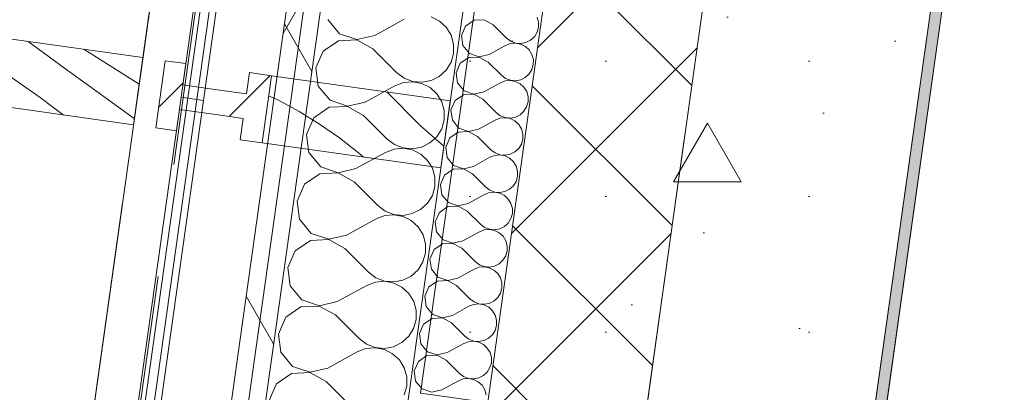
# Model space of a CAD drawing. Header units: millimetres. Extents: x 74467 to 235410, y -65 to 114857.
# Tile 69 of 256: x 84201 to 85073, y 95527 to 95857. Entities that reach past the tile are written whole.
import ezdxf
from ezdxf.enums import TextEntityAlignment as Align

# ---------------------------------------------------------------- set-up
doc = ezdxf.new("R2010")
doc.units = ezdxf.units.MM
doc.header["$MEASUREMENT"] = 0
for name, pattern in [('Katkend topelt', [1093.611073, 529.166651, -211.666656, 141.111112, -211.666656]), ('Katkend varjatud', [300, 200, -100]), ('Wipeout_Contour', [1000, 0, -1000])]:
    doc.linetypes.add(name, pattern=pattern)
for name, color, linetype in [('00 Kunstikonkursi LÜ jaoks asendi 2D', 7, 'Continuous'), ('00 Teljed.AR', 7, 'Continuous'), ('1232 Välisseinad.AR', 7, 'Continuous'), ('1233 Postid.AR', 7, 'Continuous'), ('1235 Vahelaed.AR', 7, 'Continuous'), ('1245 Klaasfassaadid.AR', 7, 'Continuous'), ('1247 Lamellid.AR', 7, 'Continuous'), ('1248 Vihmaveerennid.AR', 7, 'Continuous'), ('1326 Seinapinnad.SA', 7, 'Continuous'), ('9350 Netopind.AR', 7, 'Continuous')]:
    doc.layers.add(name, color=color, linetype=linetype)
doc.styles.add('GENERATED_STYLE_3', font='txt')
doc.styles.add('GENERATED_STYLE_4', font='txt', dxfattribs={"width": 0.84})
pattern_1 = [(45, (0, 0), (-176.7767, 176.7767), []), (45, (-35.36, 35.36), (-176.7767, 176.7767), []), (45, (-70.7, 70.7), (-176.7767, 176.7767), [])]

# ---------------------------------------------------------------- blocks, each defined once
blk = doc.blocks.new('Slab_21_1', base_point=(85488.39, 103235.88))
at = {"layer": '1235 Vahelaed.AR', "color": 7, "linetype": 'Continuous', "lineweight": 13, "flags": 128}
blk.add_lwpolyline([(92532.74, 91133.4), (92269.1, 89251.85), (83692.47, 90457.21), (85488.39, 103235.88), (92952.61, 103235.88), (92952.61, 98575.89), (92952.61, 97085.9), (92952.61, 95885.86), (92742.64, 95885.88), (92742.64, 95485.88), (93142.61, 95485.88), (92577.56, 91453.23)], dxfattribs=at)
blk = doc.blocks.new('Beam_26_1', base_point=(83688.44, 92548.12))
at = {"color": 254, "linetype": 'Wipeout_Contour', "lineweight": 0, "ltscale": 508920.643524}
blk.add_wipeout([(83846.88, 92525.86), (84650.6, 98244.65), (84492.16, 98266.92), (83688.44, 92548.12)], dxfattribs=at).dxf.layer = '1247 Lamellid.AR'
at = {"layer": '1247 Lamellid.AR', "color": 7, "linetype": 'Continuous', "lineweight": 13, "flags": 128}
blk.add_lwpolyline([(83846.88, 92525.86), (84650.6, 98244.65)], dxfattribs=at)
blk = doc.blocks.new('Beam_49_1', base_point=(83688.44, 92548.12))
at = {"layer": '1247 Lamellid.AR', "color": 7, "linetype": 'Katkend varjatud', "lineweight": 13, "flags": 128}
blk.add_lwpolyline([(83846.88, 92525.86), (84650.6, 98244.65)], dxfattribs=at)
blk = doc.blocks.new('Suur arvutiklass_RG 114_19_1', base_point=(86306.1, 102478.36))
at = {"layer": '9350 Netopind.AR', "color": 7, "linetype": 'Continuous', "lineweight": 13, "flags": 128}
blk.add_lwpolyline([(85773.23, 102675.88), (85602.83, 101463.45), (85385.07, 101494.06), (84690.6, 96552.62), (84908.36, 96522.02), (84821.38, 95903.1), (85019.43, 95875.26), (84965.16, 95489.1), (92788.24, 94389.4), (92940.94, 95475.88), (92732.64, 95475.88), (92732.64, 95895.88), (92942.36, 95895.88), (92942.63, 102676.11), (92732.61, 102676.11), (92732.61, 102885.88), (92362.61, 102885.88), (92362.61, 103095.88), (87372.61, 103095.88), (87372.61, 102875.88), (86028.79, 102875.88), (86028.79, 102675.88)], close=True, dxfattribs=at)
blk = doc.blocks.new('*X1314')
at = {"layer": '1232 Välisseinad.AR', "color": 252, "linetype": 'Continuous', "lineweight": 13, "true_color": 0x8c8d8c}
for p, q in [((84572.96, 95855.87), (84565.62, 95859.55)), ((84474.02, 95857.15), (84484.38, 95844.61)), ((84515.64, 95843.05), (84541.7, 95857.42)), ((84579.01, 95850.32), (84572.96, 95855.87)), ((84583.32, 95843.33), (84579.01, 95850.32)), ((84484.38, 95844.61), (84499.79, 95839.39)), ((84499.79, 95839.39), (84515.64, 95843.05)), ((84585.55, 95835.43), (84583.32, 95843.33)), ((84483.51, 95838.39), (84470.09, 95829.19)), ((84499.76, 95839.15), (84483.51, 95838.39)), ((84513.98, 95831.26), (84499.76, 95839.15)), ((84585.54, 95827.22), (84585.55, 95835.43)), ((84470.09, 95829.19), (84463.51, 95814.31)), ((84513.98, 95831.26), (84535.07, 95810.27)), ((84583.29, 95819.32), (84585.54, 95827.22)), ((84578.96, 95812.34), (84583.29, 95819.32)), ((84463.51, 95814.31), (84465.74, 95798.2)), ((84535.07, 95810.27), (84541.64, 95805.33)), ((84565.55, 95803.15), (84572.9, 95806.81)), ((84572.9, 95806.81), (84578.96, 95812.34)), ((84465.74, 95798.2), (84476.1, 95785.66)), ((84507.35, 95784.11), (84533.42, 95798.48)), ((84541.09, 95801.41), (84533.42, 95798.48)), ((84549.27, 95802.14), (84541.09, 95801.41)), ((84541.64, 95805.33), (84549.3, 95802.38)), ((84557.33, 95800.61), (84549.27, 95802.14)), ((84549.3, 95802.38), (84557.48, 95801.63)), ((84564.67, 95796.92), (84557.33, 95800.61)), ((84557.48, 95801.63), (84565.55, 95803.15)), ((84570.73, 95791.38), (84564.67, 95796.92)), ((84575.04, 95784.39), (84570.73, 95791.38)), ((84491.47, 95780.21), (84475.23, 95779.44)), ((84476.1, 95785.66), (84491.51, 95780.45)), ((84505.7, 95772.32), (84491.47, 95780.21)), ((84491.51, 95780.45), (84507.35, 95784.11)), ((84577.27, 95776.49), (84575.04, 95784.39)), ((84475.23, 95779.44), (84461.81, 95770.25)), ((84505.7, 95772.32), (84526.79, 95751.32)), ((84577.26, 95768.27), (84577.27, 95776.49)), ((84461.81, 95770.25), (84455.23, 95755.37)), ((84575.01, 95760.38), (84577.26, 95768.27)), ((84455.23, 95755.37), (84457.45, 95739.26)), ((84570.68, 95753.4), (84575.01, 95760.38)), ((84526.79, 95751.32), (84533.35, 95746.39)), ((84533.35, 95746.39), (84541.02, 95743.43)), ((84557.26, 95744.2), (84564.61, 95747.87)), ((84564.61, 95747.87), (84570.68, 95753.4)), ((84457.45, 95739.26), (84467.82, 95726.72)), ((84499.07, 95725.16), (84525.13, 95739.53)), ((84532.8, 95742.47), (84525.13, 95739.53)), ((84540.98, 95743.2), (84532.8, 95742.47)), ((84549.05, 95741.66), (84540.98, 95743.2)), ((84541.02, 95743.43), (84549.19, 95742.69)), ((84556.39, 95737.98), (84549.05, 95741.66)), ((84549.19, 95742.69), (84557.26, 95744.2)), ((84562.44, 95732.43), (84556.39, 95737.98)), ((84566.75, 95725.44), (84562.44, 95732.43)), ((84466.94, 95720.5), (84453.52, 95711.3)), ((84483.19, 95721.26), (84466.94, 95720.5)), ((84467.82, 95726.72), (84483.22, 95721.5)), ((84497.41, 95713.38), (84483.19, 95721.26)), ((84483.22, 95721.5), (84499.07, 95725.16)), ((84568.99, 95717.54), (84566.75, 95725.44)), ((84453.52, 95711.3), (84446.94, 95696.43)), ((84497.41, 95713.38), (84518.51, 95692.38)), ((84568.98, 95709.33), (84568.99, 95717.54)), ((84562.4, 95694.45), (84566.72, 95701.43)), ((84566.72, 95701.43), (84568.98, 95709.33)), ((84446.94, 95696.43), (84449.17, 95680.31)), ((84556.33, 95688.92), (84562.4, 95694.45)), ((84518.51, 95692.38), (84525.07, 95687.44)), ((84532.7, 95684.25), (84524.52, 95683.52)), ((84525.07, 95687.44), (84532.73, 95684.49)), ((84540.76, 95682.72), (84532.7, 95684.25)), ((84532.73, 95684.49), (84540.91, 95683.74)), ((84540.91, 95683.74), (84548.98, 95685.26)), ((84548.98, 95685.26), (84556.33, 95688.92)), ((84449.17, 95680.31), (84459.53, 95667.77)), ((84490.79, 95666.22), (84516.85, 95680.59)), ((84524.52, 95683.52), (84516.85, 95680.59)), ((84548.1, 95679.04), (84540.76, 95682.72)), ((84554.16, 95673.49), (84548.1, 95679.04)), ((84459.53, 95667.77), (84474.94, 95662.56)), ((84558.47, 95666.5), (84554.16, 95673.49)), ((84560.7, 95658.6), (84558.47, 95666.5)), ((84458.66, 95661.55), (84445.24, 95652.36)), ((84474.9, 95662.32), (84458.66, 95661.55)), ((84489.13, 95654.43), (84474.9, 95662.32)), ((84474.94, 95662.56), (84490.79, 95666.22)), ((84560.69, 95650.38), (84560.7, 95658.6)), ((84445.24, 95652.36), (84438.66, 95637.48)), ((84489.13, 95654.43), (84510.22, 95633.43)), ((84558.44, 95642.49), (84560.69, 95650.38)), ((84554.11, 95635.51), (84558.44, 95642.49)), ((84438.66, 95637.48), (84440.88, 95621.37)), ((84510.22, 95633.43), (84516.79, 95628.5)), ((84548.04, 95629.98), (84554.11, 95635.51)), ((84516.23, 95624.58), (84508.57, 95621.65)), ((84524.41, 95625.31), (84516.23, 95624.58)), ((84516.79, 95628.5), (84524.45, 95625.55)), ((84532.48, 95623.77), (84524.41, 95625.31)), ((84524.45, 95625.55), (84532.62, 95624.8)), ((84539.82, 95620.09), (84532.48, 95623.77)), ((84532.62, 95624.8), (84540.69, 95626.31)), ((84540.69, 95626.31), (84548.04, 95629.98)), ((84440.88, 95621.37), (84451.25, 95608.83)), ((84482.5, 95607.28), (84508.57, 95621.65)), ((84545.87, 95614.54), (84539.82, 95620.09)), ((84550.18, 95607.55), (84545.87, 95614.54)), ((84451.25, 95608.83), (84466.65, 95603.61)), ((84466.65, 95603.61), (84482.5, 95607.28)), ((84552.42, 95599.65), (84550.18, 95607.55)), ((84450.37, 95602.61), (84436.96, 95593.41)), ((84466.62, 95603.38), (84450.37, 95602.61)), ((84480.85, 95595.49), (84466.62, 95603.38)), ((84552.41, 95591.44), (84552.42, 95599.65)), ((84436.96, 95593.41), (84430.38, 95578.54)), ((84480.85, 95595.49), (84501.94, 95574.49)), ((84550.15, 95583.54), (84552.41, 95591.44)), ((84545.83, 95576.56), (84550.15, 95583.54)), ((84430.38, 95578.54), (84432.6, 95562.42)), ((84501.94, 95574.49), (84508.5, 95569.55)), ((84532.41, 95567.37), (84539.76, 95571.03)), ((84539.76, 95571.03), (84545.83, 95576.56)), ((84432.6, 95562.42), (84442.96, 95549.89)), ((84474.22, 95548.33), (84500.28, 95562.7)), ((84507.95, 95565.64), (84500.28, 95562.7)), ((84516.13, 95566.36), (84507.95, 95565.64)), ((84508.5, 95569.55), (84516.16, 95566.6)), ((84524.2, 95564.83), (84516.13, 95566.36)), ((84516.16, 95566.6), (84524.34, 95565.85)), ((84531.54, 95561.15), (84524.2, 95564.83)), ((84524.34, 95565.85), (84532.41, 95567.37)), ((84537.59, 95555.6), (84531.54, 95561.15)), ((84541.9, 95548.61), (84537.59, 95555.6)), ((84458.34, 95544.43), (84442.09, 95543.66)), ((84442.96, 95549.89), (84458.37, 95544.67)), ((84472.56, 95536.54), (84458.34, 95544.43)), ((84458.37, 95544.67), (84474.22, 95548.33)), ((84544.13, 95540.71), (84541.9, 95548.61)), ((84442.09, 95543.66), (84428.67, 95534.47)), ((84472.56, 95536.54), (84493.65, 95515.54)), ((84544.12, 95532.5), (84544.13, 95540.71)), ((84428.67, 95534.47), (84422.09, 95519.59)), ((84541.87, 95524.6), (84544.12, 95532.5))]:
    blk.add_line(p, q, dxfattribs=at)
blk = doc.blocks.new('*X1315')
at = {"layer": '1232 Välisseinad.AR', "color": 252, "linetype": 'Continuous', "lineweight": 13, "true_color": 0x8c8d8c}
for p, q in [((84660.8, 95854.9), (84659.55, 95859.33)), ((84596.15, 95851.41), (84592.46, 95843.08)), ((84603.66, 95856.56), (84596.15, 95851.41)), ((84612.76, 95856.99), (84603.66, 95856.56)), ((84620.72, 95852.57), (84612.76, 95856.99)), ((84620.72, 95852.57), (84632.54, 95840.81)), ((84659.54, 95845.88), (84660.8, 95850.3)), ((84660.8, 95850.3), (84660.8, 95854.9)), ((84592.46, 95843.08), (84593.71, 95834.05)), ((84653.72, 95838.87), (84657.11, 95841.97)), ((84657.11, 95841.97), (84659.54, 95845.88)), ((84593.71, 95834.05), (84599.51, 95827.03)), ((84617.01, 95826.16), (84631.61, 95834.21)), ((84635.9, 95835.85), (84631.61, 95834.21)), ((84632.54, 95840.81), (84636.21, 95838.05)), ((84640.48, 95836.26), (84635.9, 95835.85)), ((84636.21, 95838.05), (84640.5, 95836.39)), ((84645, 95835.4), (84640.48, 95836.26)), ((84640.5, 95836.39), (84645.08, 95835.97)), ((84649.11, 95833.34), (84645, 95835.4)), ((84645.08, 95835.97), (84649.6, 95836.82)), ((84652.5, 95830.23), (84649.11, 95833.34)), ((84649.6, 95836.82), (84653.72, 95838.87)), ((84599.02, 95823.55), (84591.51, 95818.4)), ((84608.12, 95823.98), (84599.02, 95823.55)), ((84599.51, 95827.03), (84608.14, 95824.11)), ((84616.08, 95819.56), (84608.12, 95823.98)), ((84608.14, 95824.11), (84617.01, 95826.16)), ((84654.91, 95826.32), (84652.5, 95830.23)), ((84656.17, 95821.89), (84654.91, 95826.32)), ((84591.51, 95818.4), (84587.82, 95810.07)), ((84616.08, 95819.56), (84627.9, 95807.8)), ((84654.9, 95812.87), (84656.16, 95817.29)), ((84656.16, 95817.29), (84656.17, 95821.89)), ((84587.82, 95810.07), (84589.07, 95801.04)), ((84627.9, 95807.8), (84631.57, 95805.04)), ((84649.08, 95805.87), (84652.47, 95808.96)), ((84652.47, 95808.96), (84654.9, 95812.87)), ((84589.07, 95801.04), (84594.87, 95794.02)), ((84612.37, 95793.15), (84626.97, 95801.2)), ((84631.26, 95802.84), (84626.97, 95801.2)), ((84635.84, 95803.25), (84631.26, 95802.84)), ((84631.57, 95805.04), (84635.86, 95803.38)), ((84640.36, 95802.39), (84635.84, 95803.25)), ((84635.86, 95803.38), (84640.44, 95802.97)), ((84644.47, 95800.33), (84640.36, 95802.39)), ((84640.44, 95802.97), (84644.96, 95803.81)), ((84647.86, 95797.22), (84644.47, 95800.33)), ((84644.96, 95803.81), (84649.08, 95805.87)), ((84650.27, 95793.31), (84647.86, 95797.22)), ((84594.38, 95790.54), (84586.87, 95785.39)), ((84603.48, 95790.97), (84594.38, 95790.54)), ((84594.87, 95794.02), (84603.5, 95791.1)), ((84611.45, 95786.55), (84603.48, 95790.97)), ((84603.5, 95791.1), (84612.37, 95793.15)), ((84651.53, 95788.88), (84650.27, 95793.31)), ((84651.52, 95784.28), (84651.53, 95788.88)), ((84586.87, 95785.39), (84583.18, 95777.06)), ((84611.45, 95786.55), (84623.26, 95774.79)), ((84647.84, 95775.95), (84650.26, 95779.86)), ((84650.26, 95779.86), (84651.52, 95784.28)), ((84583.18, 95777.06), (84584.43, 95768.04)), ((84623.26, 95774.79), (84626.93, 95772.03)), ((84626.93, 95772.03), (84631.22, 95770.37)), ((84640.32, 95770.81), (84644.44, 95772.86)), ((84644.44, 95772.86), (84647.84, 95775.95)), ((84584.43, 95768.04), (84590.23, 95761.01)), ((84607.73, 95760.14), (84622.33, 95768.19)), ((84626.62, 95769.83), (84622.33, 95768.19)), ((84631.2, 95770.24), (84626.62, 95769.83)), ((84635.72, 95769.38), (84631.2, 95770.24)), ((84631.22, 95770.37), (84635.8, 95769.96)), ((84639.83, 95767.32), (84635.72, 95769.38)), ((84635.8, 95769.96), (84640.32, 95770.81)), ((84643.22, 95764.21), (84639.83, 95767.32)), ((84645.64, 95760.3), (84643.22, 95764.21)), ((84589.74, 95757.53), (84582.23, 95752.38)), ((84598.84, 95757.96), (84589.74, 95757.53)), ((84590.23, 95761.01), (84598.86, 95758.09)), ((84606.81, 95753.54), (84598.84, 95757.96)), ((84598.86, 95758.09), (84607.73, 95760.14)), ((84646.89, 95755.87), (84645.64, 95760.3)), ((84646.88, 95751.28), (84646.89, 95755.87)), ((84582.23, 95752.38), (84578.54, 95744.05)), ((84606.81, 95753.54), (84618.62, 95741.78)), ((84643.2, 95742.95), (84645.62, 95746.85)), ((84645.62, 95746.85), (84646.88, 95751.28)), ((84578.54, 95744.05), (84579.79, 95735.03)), ((84621.99, 95736.83), (84617.69, 95735.18)), ((84618.62, 95741.78), (84622.29, 95739.02)), ((84626.57, 95737.23), (84621.99, 95736.83)), ((84622.29, 95739.02), (84626.58, 95737.37)), ((84631.08, 95736.37), (84626.57, 95737.23)), ((84626.58, 95737.37), (84631.16, 95736.95)), ((84635.19, 95734.31), (84631.08, 95736.37)), ((84631.16, 95736.95), (84635.68, 95737.8)), ((84635.68, 95737.8), (84639.8, 95739.85)), ((84639.8, 95739.85), (84643.2, 95742.95)), ((84579.79, 95735.03), (84585.59, 95728.01)), ((84585.59, 95728.01), (84594.22, 95725.08)), ((84603.1, 95727.13), (84617.69, 95735.18)), ((84638.58, 95731.2), (84635.19, 95734.31)), ((84641, 95727.29), (84638.58, 95731.2)), ((84577.59, 95719.37), (84573.9, 95711.04)), ((84585.1, 95724.52), (84577.59, 95719.37)), ((84594.2, 95724.95), (84585.1, 95724.52)), ((84602.17, 95720.53), (84594.2, 95724.95)), ((84594.22, 95725.08), (84603.1, 95727.13)), ((84602.17, 95720.53), (84613.98, 95708.77)), ((84642.25, 95722.87), (84641, 95727.29)), ((84642.24, 95718.27), (84642.25, 95722.87)), ((84573.9, 95711.04), (84575.15, 95702.02)), ((84638.56, 95709.94), (84640.98, 95713.85)), ((84640.98, 95713.85), (84642.24, 95718.27)), ((84575.15, 95702.02), (84580.95, 95695)), ((84598.46, 95694.13), (84613.05, 95702.17)), ((84617.35, 95703.82), (84613.05, 95702.17)), ((84613.98, 95708.77), (84617.65, 95706.01)), ((84621.93, 95704.22), (84617.35, 95703.82)), ((84617.65, 95706.01), (84621.95, 95704.36)), ((84626.44, 95703.36), (84621.93, 95704.22)), ((84621.95, 95704.36), (84626.52, 95703.94)), ((84630.55, 95701.3), (84626.44, 95703.36)), ((84626.52, 95703.94), (84631.04, 95704.79)), ((84633.94, 95698.2), (84630.55, 95701.3)), ((84631.04, 95704.79), (84635.16, 95706.84)), ((84635.16, 95706.84), (84638.56, 95709.94)), ((84580.95, 95695), (84589.58, 95692.08)), ((84589.58, 95692.08), (84598.46, 95694.13)), ((84636.36, 95694.28), (84633.94, 95698.2)), ((84637.61, 95689.86), (84636.36, 95694.28)), ((84572.95, 95686.36), (84569.27, 95678.03)), ((84580.46, 95691.51), (84572.95, 95686.36)), ((84589.56, 95691.94), (84580.46, 95691.51)), ((84597.53, 95687.52), (84589.56, 95691.94)), ((84597.53, 95687.52), (84609.34, 95675.77)), ((84636.34, 95680.84), (84637.6, 95685.26)), ((84637.6, 95685.26), (84637.61, 95689.86)), ((84569.27, 95678.03), (84570.51, 95669.01)), ((84609.34, 95675.77), (84613.02, 95673)), ((84630.52, 95673.83), (84633.92, 95676.93)), ((84633.92, 95676.93), (84636.34, 95680.84)), ((84570.51, 95669.01), (84576.31, 95661.99)), ((84593.82, 95661.12), (84608.41, 95669.16)), ((84612.71, 95670.81), (84608.41, 95669.16)), ((84617.29, 95671.21), (84612.71, 95670.81)), ((84613.02, 95673), (84617.31, 95671.35)), ((84621.8, 95670.35), (84617.29, 95671.21)), ((84617.31, 95671.35), (84621.89, 95670.93)), ((84625.92, 95668.29), (84621.8, 95670.35)), ((84621.89, 95670.93), (84626.4, 95671.78)), ((84629.31, 95665.19), (84625.92, 95668.29)), ((84626.4, 95671.78), (84630.52, 95673.83)), ((84575.82, 95658.5), (84568.31, 95653.35)), ((84584.92, 95658.93), (84575.82, 95658.5)), ((84576.31, 95661.99), (84584.94, 95659.07)), ((84592.89, 95654.52), (84584.92, 95658.93)), ((84584.94, 95659.07), (84593.82, 95661.12)), ((84631.72, 95661.27), (84629.31, 95665.19)), ((84632.97, 95656.85), (84631.72, 95661.27)), ((84568.31, 95653.35), (84564.63, 95645.02)), ((84592.89, 95654.52), (84604.7, 95642.76)), ((84631.7, 95647.83), (84632.96, 95652.25)), ((84632.96, 95652.25), (84632.97, 95656.85)), ((84564.63, 95645.02), (84565.87, 95636)), ((84604.7, 95642.76), (84608.38, 95639.99)), ((84621.77, 95638.77), (84625.88, 95640.82)), ((84625.88, 95640.82), (84629.28, 95643.92)), ((84629.28, 95643.92), (84631.7, 95647.83)), ((84565.87, 95636), (84571.68, 95628.98)), ((84589.18, 95628.11), (84603.77, 95636.16)), ((84608.07, 95637.8), (84603.77, 95636.16)), ((84612.65, 95638.21), (84608.07, 95637.8)), ((84608.38, 95639.99), (84612.67, 95638.34)), ((84617.17, 95637.35), (84612.65, 95638.21)), ((84612.67, 95638.34), (84617.25, 95637.92)), ((84621.28, 95635.28), (84617.17, 95637.35)), ((84617.25, 95637.92), (84621.77, 95638.77)), ((84624.67, 95632.18), (84621.28, 95635.28)), ((84627.08, 95628.26), (84624.67, 95632.18)), ((84571.19, 95625.49), (84563.67, 95620.34)), ((84580.28, 95625.92), (84571.19, 95625.49)), ((84571.68, 95628.98), (84580.3, 95626.06)), ((84588.25, 95621.51), (84580.28, 95625.92)), ((84580.3, 95626.06), (84589.18, 95628.11)), ((84628.33, 95623.84), (84627.08, 95628.26)), ((84628.32, 95619.24), (84628.33, 95623.84)), ((84563.67, 95620.34), (84559.99, 95612.01)), ((84588.25, 95621.51), (84600.06, 95609.75)), ((84624.64, 95610.91), (84627.06, 95614.82)), ((84627.06, 95614.82), (84628.32, 95619.24)), ((84559.99, 95612.01), (84561.23, 95602.99)), ((84600.06, 95609.75), (84603.74, 95606.98)), ((84603.74, 95606.98), (84608.03, 95605.33)), ((84612.61, 95604.91), (84617.13, 95605.76)), ((84617.13, 95605.76), (84621.24, 95607.81)), ((84621.24, 95607.81), (84624.64, 95610.91)), ((84561.23, 95602.99), (84567.04, 95595.97)), ((84584.54, 95595.1), (84599.13, 95603.15)), ((84603.43, 95604.79), (84599.13, 95603.15)), ((84608.01, 95605.2), (84603.43, 95604.79)), ((84612.53, 95604.34), (84608.01, 95605.2)), ((84608.03, 95605.33), (84612.61, 95604.91)), ((84616.64, 95602.28), (84612.53, 95604.34)), ((84620.03, 95599.17), (84616.64, 95602.28)), ((84622.44, 95595.25), (84620.03, 95599.17)), ((84566.55, 95592.48), (84559.03, 95587.34)), ((84575.65, 95592.91), (84566.55, 95592.48)), ((84567.04, 95595.97), (84575.66, 95593.05)), ((84583.61, 95588.5), (84575.65, 95592.91)), ((84575.66, 95593.05), (84584.54, 95595.1)), ((84583.61, 95588.5), (84595.42, 95576.74)), ((84623.69, 95590.83), (84622.44, 95595.25)), ((84623.69, 95586.23), (84623.69, 95590.83)), ((84559.03, 95587.34), (84555.35, 95579)), ((84620, 95577.9), (84622.42, 95581.81)), ((84622.42, 95581.81), (84623.69, 95586.23)), ((84555.35, 95579), (84556.59, 95569.98)), ((84598.79, 95571.78), (84594.5, 95570.14)), ((84595.42, 95576.74), (84599.1, 95573.98)), ((84603.37, 95572.19), (84598.79, 95571.78)), ((84599.1, 95573.98), (84603.39, 95572.32)), ((84607.89, 95571.33), (84603.37, 95572.19)), ((84603.39, 95572.32), (84607.97, 95571.9)), ((84612, 95569.27), (84607.89, 95571.33)), ((84607.97, 95571.9), (84612.49, 95572.75)), ((84612.49, 95572.75), (84616.6, 95574.8)), ((84616.6, 95574.8), (84620, 95577.9)), ((84556.59, 95569.98), (84562.4, 95562.96)), ((84562.4, 95562.96), (84571.02, 95560.04)), ((84571.02, 95560.04), (84579.9, 95562.09)), ((84579.9, 95562.09), (84594.5, 95570.14)), ((84615.39, 95566.16), (84612, 95569.27)), ((84617.8, 95562.25), (84615.39, 95566.16)), ((84619.05, 95557.82), (84617.8, 95562.25)), ((84554.39, 95554.33), (84550.71, 95546)), ((84561.91, 95559.48), (84554.39, 95554.33)), ((84571.01, 95559.91), (84561.91, 95559.48)), ((84578.97, 95555.49), (84571.01, 95559.91)), ((84578.97, 95555.49), (84590.78, 95543.73)), ((84617.78, 95548.8), (84619.05, 95553.22)), ((84619.05, 95553.22), (84619.05, 95557.82)), ((84550.71, 95546), (84551.95, 95536.97)), ((84611.96, 95541.79), (84615.36, 95544.89)), ((84615.36, 95544.89), (84617.78, 95548.8)), ((84551.95, 95536.97), (84557.76, 95529.95)), ((84575.26, 95529.08), (84589.86, 95537.13)), ((84594.15, 95538.77), (84589.86, 95537.13)), ((84590.78, 95543.73), (84594.46, 95540.97)), ((84598.73, 95539.18), (84594.15, 95538.77)), ((84594.46, 95540.97), (84598.75, 95539.31)), ((84603.25, 95538.32), (84598.73, 95539.18)), ((84598.75, 95539.31), (84603.33, 95538.89)), ((84607.36, 95536.26), (84603.25, 95538.32)), ((84603.33, 95538.89), (84607.85, 95539.74)), ((84610.75, 95533.15), (84607.36, 95536.26)), ((84607.85, 95539.74), (84611.96, 95541.79)), ((84557.76, 95529.95), (84566.39, 95527.03)), ((84566.39, 95527.03), (84575.26, 95529.08)), ((84613.16, 95529.24), (84610.75, 95533.15)), ((84614.41, 95524.81), (84613.16, 95529.24))]:
    blk.add_line(p, q, dxfattribs=at)
blk = doc.blocks.new('Wall_351_1', base_point=(84675.78, 94938.98))
at = {"layer": '1232 Välisseinad.AR', "linetype": 'Continuous', "lineweight": 13, "true_color": 0x8c8d8c}
h = blk.add_hatch(dxfattribs=at)
h.set_pattern_fill('Insulatsioon_vill_0001', color=252, style=0, pattern_type=2)
h.set_pattern_definition([(60, (0, 0), (-129.90381, 75), []), (120, (0, 0), (129.90381, 75), [])])
h.paths.add_polyline_path([(84535.62, 96564.3), (84314.33, 94989.78), (84344.04, 94985.6), (84565.32, 96560.13)])
at = {"layer": '1232 Välisseinad.AR', "linetype": 'Continuous', "lineweight": 13, "true_color": 0x50504f}
h = blk.add_hatch(dxfattribs=at)
h.set_pattern_fill('Plokk_õõnesbetoon_0001', color=251, style=0, pattern_type=2)
h.set_pattern_definition([(45, (0, 0), (-70.71068, 70.71068), []), (135, (0, 0), (70.71068, 70.71068), [])])
h.paths.add_polyline_path([(84758.43, 96532.99), (84537.14, 94958.46), (84675.78, 94938.98), (84897.06, 96513.51)])
at = {"layer": '1232 Välisseinad.AR', "color": 7, "linetype": 'Continuous', "lineweight": 13}
for p, q in [((84565.32, 96560.13), (84344.04, 94985.6)), ((84689.11, 96542.73), (84467.82, 94968.21)), ((84758.43, 96532.99), (84537.14, 94958.46))]:
    blk.add_line(p, q, dxfattribs=at)
at = {"layer": '1232 Välisseinad.AR', "color": 7, "linetype": 'Continuous', "lineweight": 13, "flags": 128}
blk.add_lwpolyline([(84535.62, 96564.3), (84314.33, 94989.78)], dxfattribs=at)
at = {"layer": '1232 Välisseinad.AR', "color": 7, "linetype": 'Continuous', "lineweight": 15, "flags": 128}
blk.add_lwpolyline([(84675.78, 94938.98), (84897.06, 96513.51)], dxfattribs=at)
at = {"layer": '1232 Välisseinad.AR', "color": 7, "lineweight": 15}
for name in ['*X1314', '*X1315']:
    blk.add_blockref(name, (0, 0), dxfattribs=at)
blk = doc.blocks.new('Wall_468_1', base_point=(84932.98, 95332.01))
at = {"layer": '1326 Seinapinnad.SA', "linetype": 'Continuous', "lineweight": 0, "true_color": 0xfefefe}
for points in [[(85009.53, 95876.66), (85008.14, 95866.75), (85019.43, 95875.26)], [(85008.14, 95866.75), (85018.04, 95865.36), (85019.43, 95875.26)], [(85008.14, 95866.75), (84932.98, 95332.01), (84942.88, 95330.62), (85018.04, 95865.36)]]:
    blk.add_hatch(color=7, dxfattribs=at).paths.add_polyline_path(points)
at = {"layer": '1326 Seinapinnad.SA', "color": 7, "linetype": 'Continuous', "lineweight": 15, "flags": 128}
for points in [[(85019.43, 95875.26), (85009.53, 95876.66)], [(84965.9, 95494.39), (85019.43, 95875.26)], [(85008.14, 95866.75), (84932.98, 95332.01)], [(84942.88, 95330.62), (84964.51, 95484.49)]]:
    blk.add_lwpolyline(points, dxfattribs=at)
blk = doc.blocks.new('Column_56_1', base_point=(84782.25, 95696.53))
at = {"layer": '1233 Postid.AR', "linetype": 'Continuous', "lineweight": 13, "true_color": 0x8c8d8c}
h = blk.add_hatch(dxfattribs=at)
h.set_pattern_fill('Betoon_0001', color=252, style=0, pattern_type=2)
h.set_pattern_definition([(0, (0, 0), (0, 623.5383), [60, -300]), (0, (180, 311.8), (0, 623.5383), [60, -300]), (60, (0, 0), (-540, 311.7692), [60, -300]), (60, (360, 0), (-540, 311.7692), [60, -300]), (120, (60, 0), (540, 311.7692), [60, -300]), (120, (420, 0), (540, 311.7692), [60, -300]), (0, (0, 60), (0, 120), [0, -120, 0, -180.00001]), (45, (60, 60), (-84.85282, 84.85282), [0, -90, 0, -150.00001])])
h.paths.add_polyline_path([(84556.36, 95526.32), (84952.47, 95470.65), (85008.14, 95866.75), (84612.03, 95922.42)])
at = {"layer": '1233 Postid.AR', "color": 7, "linetype": 'Continuous', "lineweight": 15, "flags": 128}
blk.add_lwpolyline([(84556.36, 95526.32), (84952.47, 95470.65), (85008.14, 95866.75), (84612.03, 95922.42)], close=True, dxfattribs=at)
blk = doc.blocks.new('*X2303')
at = {"layer": '1247 Lamellid.AR', "color": 7, "linetype": 'Continuous', "lineweight": 13}
for p, q in [((84150.28, 95834.31), (84180.69, 95815.05)), ((84241, 95814.22), (84208.8, 95837.72)), ((84307.03, 95799.98), (84257.99, 95830.8)), ((84180.69, 95815.05), (84219.28, 95788.16)), ((84274.8, 95789.64), (84241, 95814.22)), ((84302.73, 95769.39), (84274.8, 95789.64)), ((84230.33, 95779.98), (84219.28, 95788.16)), ((84239.8, 95772.77), (84230.33, 95779.98))]:
    blk.add_line(p, q, dxfattribs=at)
blk = doc.blocks.new('Column_227_1', base_point=(84306.15, 95793.74))
at = {"layer": '1247 Lamellid.AR', "color": 7, "linetype": 'Continuous', "lineweight": 13, "flags": 128}
blk.add_lwpolyline([(84301.98, 95764.03), (84310.33, 95823.45), (84151.88, 95845.72), (84143.53, 95786.3)], close=True, dxfattribs=at)
at = {"layer": '1247 Lamellid.AR', "color": 7, "lineweight": 15}
blk.add_blockref('*X2303', (0, 0), dxfattribs=at)
blk = doc.blocks.new('Beam_101_1', base_point=(80955.79, 71665.2))
at = {"layer": '1248 Vihmaveerennid.AR', "color": 7, "linetype": 'Katkend varjatud', "lineweight": 13}
blk.add_line((80955.79, 71665.2), (85406.11, 103330.88), dxfattribs=at)
blk = doc.blocks.new('*X3326')
at = {"layer": '1245 Klaasfassaadid.AR', "color": 7, "linetype": 'Continuous', "lineweight": 13}
for p, q in [((84429.75, 95785.92), (84421.7, 95789.68)), ((84555.96, 95763.32), (84526.52, 95793.06)), ((84448.63, 95775.75), (84429.75, 95785.92)), ((84466.91, 95764.52), (84448.63, 95775.75)), ((84484.52, 95752.27), (84466.91, 95764.52)), ((84576.99, 95745.01), (84555.96, 95763.32)), ((84501.4, 95739.04), (84484.52, 95752.27)), ((84505.5, 95735.43), (84501.4, 95739.04))]:
    blk.add_line(p, q, dxfattribs=at)
blk = doc.blocks.new('Curtain Wall_14_1')
at = {"layer": '1245 Klaasfassaadid.AR', "linetype": 'Continuous', "lineweight": 0, "true_color": 0x000000}
h = blk.add_hatch(dxfattribs=at)
h.set_pattern_fill('Alumiinium_0001', color=178, style=0, pattern_type=2)
h.set_pattern_definition(pattern_1)
h.paths.add_polyline_path([(84330.13, 95820.66), (84321.78, 95761.25), (84340.12, 95758.67), (84342.74, 95777.49), (84335.22, 95778.55), (84338.28, 95800.33), (84345.79, 95799.28), (84348.41, 95818.1)])
h = blk.add_hatch(dxfattribs=at)
h.set_pattern_fill('Alumiinium_0001', color=178, style=0, pattern_type=2)
h.set_pattern_definition(pattern_1)
h.paths.add_polyline_path([(84404.89, 95810.16), (84402.24, 95791.34), (84374.02, 95795.31), (84370.96, 95773.52), (84399.18, 95769.56), (84396.54, 95750.74), (84415.85, 95748.03), (84424.2, 95807.45)])
h = blk.add_hatch(dxfattribs=at)
h.set_pattern_fill('Alumiinium_0001', color=178, style=0, pattern_type=2)
h.set_pattern_definition(pattern_1)
h.paths.add_polyline_path([(84338.28, 95800.33), (84335.22, 95778.55), (84342.74, 95777.49), (84370.96, 95773.53), (84374.02, 95795.31), (84345.79, 95799.28)])
at = {"layer": '1245 Klaasfassaadid.AR', "color": 7, "linetype": 'Continuous', "lineweight": 13}
for p, q in [((84330.13, 95820.66), (84321.78, 95761.25)), ((84330.13, 95820.66), (84348.41, 95818.1)), ((84348.41, 95818.1), (84345.79, 95799.28)), ((84404.89, 95810.16), (84402.24, 95791.34)), ((84424.2, 95807.45), (84415.85, 95748.03)), ((84582.64, 95785.18), (84574.29, 95725.76)), ((84342.74, 95777.49), (84340.12, 95758.67)), ((84399.18, 95769.56), (84396.54, 95750.74)), ((84321.78, 95761.25), (84340.12, 95758.67))]:
    blk.add_line(p, q, dxfattribs=at)
at = {"layer": '1245 Klaasfassaadid.AR', "color": 7, "linetype": 'Continuous', "lineweight": 13, "flags": 128}
for points in [[(84344.27, 95788.38), (84459.08, 96605.35), (84465.03, 96604.52), (84350.21, 95787.55)], [(84350.21, 95787.55), (84465.03, 96604.52), (84472.95, 96603.41), (84358.13, 95786.44)], [(84358.13, 95786.44), (84472.95, 96603.41), (84478.89, 96602.57), (84364.07, 95785.6)], [(84229.45, 94971.41), (84344.27, 95788.38), (84350.21, 95787.55), (84235.39, 94970.58)], [(84235.39, 94970.58), (84350.21, 95787.55), (84358.13, 95786.44), (84243.31, 94969.46)], [(84243.31, 94969.46), (84358.13, 95786.44), (84364.07, 95785.6), (84249.25, 94968.63)]]:
    blk.add_lwpolyline(points, close=True, dxfattribs=at)
for points in [[(84404.89, 95810.16), (84424.2, 95807.45), (84582.64, 95785.18)], [(84345.79, 95799.28), (84374.02, 95795.31), (84402.24, 95791.34)], [(84342.74, 95777.49), (84370.96, 95773.53), (84399.18, 95769.56)], [(84396.54, 95750.74), (84415.85, 95748.03), (84574.29, 95725.76)]]:
    blk.add_lwpolyline(points, dxfattribs=at)
at = {"layer": '1245 Klaasfassaadid.AR', "linetype": 'Continuous', "lineweight": 0}
blk.add_blockref('*X3326', (0, 0), dxfattribs=at)
blk = doc.blocks.new('Standard grid marker_5')
at = {"layer": '00 Teljed.AR', "color": 252, "linetype": 'Katkend topelt', "lineweight": 13, "true_color": 0x8c8d8c}
blk.add_line((500, 0), (55500, 0), dxfattribs=at)
at = {"layer": '00 Teljed.AR', "color": 252, "lineweight": 13, "true_color": 0x8c8d8c, "style": 'GENERATED_STYLE_3'}
for tag, p in [('AC_MarkerText_1_0', (-55.7, -25.43)), ('AC_MarkerText_1_1', (56344.3, -25.43))]:
    blk.add_attdef(tag, text='', height=200, rotation=278, dxfattribs=at).set_placement(p, align=Align.TOP_CENTER)

msp = doc.modelspace()

# ---------------------------------------------------------------- block references
at = {"layer": '1235 Vahelaed.AR', "color": 7, "linetype": 'Continuous', "lineweight": 13}
msp.add_blockref('Slab_21_1', (85488.39, 103235.88), dxfattribs=at)

# ---------------------------------------------------------------- next in the draw order: block references
at = {"layer": '1247 Lamellid.AR', "color": 7, "lineweight": 13}
msp.add_blockref('Beam_26_1', (83688.44, 92548.12), dxfattribs=at)

# ---------------------------------------------------------------- next in the draw order: block references
msp.add_blockref('Beam_49_1', (83688.44, 92548.12), dxfattribs=at)

# ---------------------------------------------------------------- next in the draw order: wipeouts: each hides what was drawn before it
at = {"color": 254, "linetype": 'Wipeout_Contour', "lineweight": 0, "ltscale": 2114394.831306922}
msp.add_wipeout([(85800.25, 114798.65), (85283.24, 113762.08), (81457.73, 105547.95), (79754.16, 98873.6), (74744.97, 58252.08), (78840.97, 57691.95), (79724.49, 63897.37), (78115.95, 65420.54), (79009.94, 71803.14), (79406.07, 71747.66), (79876.29, 75104.89), (81262.75, 74910.7), (81927.68, 79472.56), (80911.87, 79614.84), (81132.41, 81189.47), (82153.05, 81046.52), (85252.01, 103464.94), (90613.76, 114702.21)], dxfattribs=at).dxf.layer = '00 Kunstikonkursi LÜ jaoks asendi 2D'

# ---------------------------------------------------------------- next in the draw order: linework, layer by layer
at = {"layer": '9350 Netopind.AR', "color": 253, "linetype": 'Continuous', "lineweight": 0, "true_color": 0xbbb393, "flags": 128}
msp.add_lwpolyline([(85773.23, 102675.88), (85602.83, 101463.45), (85385.07, 101494.06), (84690.6, 96552.62), (84908.36, 96522.02), (84821.38, 95903.1), (85019.43, 95875.26), (84965.16, 95489.1), (92788.24, 94389.4), (92940.94, 95475.88), (92732.64, 95475.88), (92732.64, 95895.88), (92942.36, 95895.88), (92942.63, 102676.11), (92732.61, 102676.11), (92732.61, 102885.88), (92362.61, 102885.88), (92362.61, 103095.88), (87372.61, 103095.88), (87372.61, 102875.88), (86028.79, 102875.88), (86028.79, 102675.88)], close=True, dxfattribs=at)

# ---------------------------------------------------------------- next in the draw order: block references
at = {"layer": '1232 Välisseinad.AR', "color": 7, "lineweight": 15}
msp.add_blockref('Wall_351_1', (84675.78, 94938.98), dxfattribs=at)
at = {"layer": '1233 Postid.AR', "color": 7, "lineweight": 15}
msp.add_blockref('Column_56_1', (84782.25, 95696.53), dxfattribs=at)
at = {"layer": '1247 Lamellid.AR', "color": 7, "lineweight": 15}
msp.add_blockref('Column_227_1', (84306.15, 95793.74), dxfattribs=at)
at = {"layer": '1248 Vihmaveerennid.AR', "color": 7, "lineweight": 13}
msp.add_blockref('Beam_101_1', (80955.79, 71665.2), dxfattribs=at)
at = {"layer": '1326 Seinapinnad.SA', "color": 7, "lineweight": 15}
msp.add_blockref('Wall_468_1', (84932.98, 95332.01), dxfattribs=at)
at = {"layer": '9350 Netopind.AR', "color": 7, "linetype": 'Continuous', "lineweight": 13}
msp.add_blockref('Suur arvutiklass_RG 114_19_1', (86306.1, 102478.36), dxfattribs=at)

# ---------------------------------------------------------------- next in the draw order: block references
at = {"layer": '1245 Klaasfassaadid.AR', "linetype": 'Continuous', "lineweight": 0}
msp.add_blockref('Curtain Wall_14_1', (0, 0), dxfattribs=at)

# ---------------------------------------------------------------- next in the draw order: block references
at = {"layer": '00 Teljed.AR', "color": 7, "linetype": 'Continuous', "lineweight": 13, "zscale": 1000, "rotation": 82}
msp.add_blockref('Standard grid marker_5', (78710.82, 52496.07), dxfattribs=at)

# ---------------------------------------------------------------- next in the draw order: texts
at = {"layer": '1248 Vihmaveerennid.AR', "color": 7, "linetype": 'Continuous', "lineweight": 13, "insert": (83953.36, 95656.72), "char_height": 100, "attachment_point": 2, "rotation": 82, "style": 'GENERATED_STYLE_4'}
msp.add_mtext('\\A1;{\\pqc;\\fArial|b0|i0|c0|p34;5 mm/m}', dxfattribs=at)

doc.saveas('drawing.dxf')
